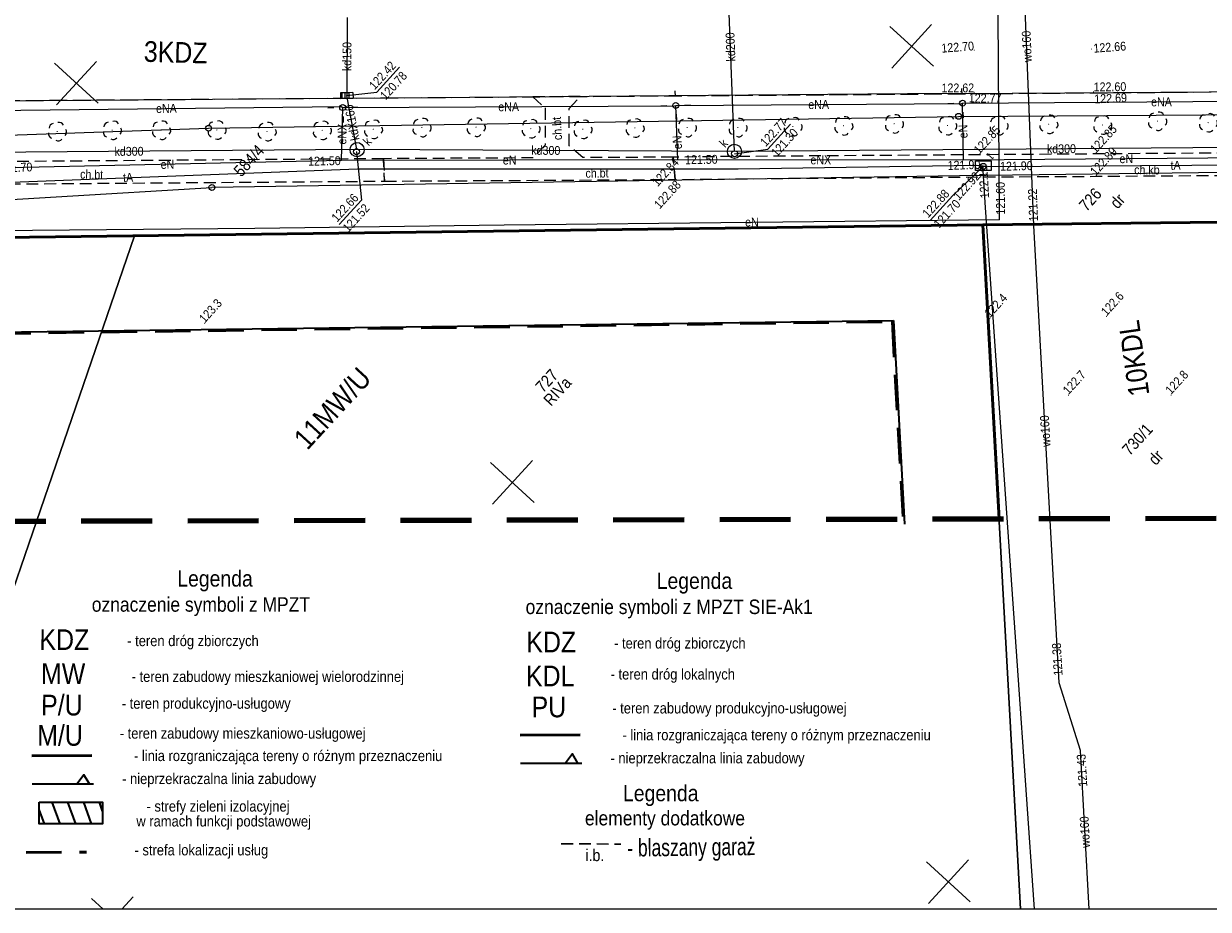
# Model space of a CAD drawing. Header units: metres. Extents: x 0 to 6446955, y 0 to 5658558.
# Tile 132 of 188: x 6441646 to 6441747, y 5654212 to 5654287. Entities that reach past the tile are written whole.
import ezdxf
from ezdxf.enums import TextEntityAlignment as Align

# ---------------------------------------------------------------- set-up
doc = ezdxf.new("R2010")
doc.units = ezdxf.units.M
doc.header["$MEASUREMENT"] = 0
for name, pattern in [('1.0_0.5', [1.5, 1, -0.5]), ('1.5_0.5', [2, 1.5, -0.5]), ('2', [0.9, 0.6, -0.3]), ('219-500', [0]), ('PRZER2-1', [3, 2, -1]), ('PRZER3-1', [4, 3, -1]), ('PTTL', [1.5, 1, -0.5])]:
    doc.linetypes.add(name, pattern=pattern)
doc.layers.get('0').update_dxf_attribs({"color": 2, "linetype": 'CONTINUOUS', "lineweight": 5})
for name, color, linetype, lineweight in [('1ramki', 7, 'PRZER2-1', 18), ('z - kartowanie', 1, 'CONTINUOUS', 5), ('z - MPZT', 121, 'PRZER3-1', 18), ('z - symbole dodatkowe', 1, 'CONTINUOUS', 5)]:
    doc.layers.add(name, color=color, linetype=linetype, lineweight=lineweight)
for name, color, linetype in [('202-punkt graniczny', 7, 'CONTINUOUS'), ('203-punkt graniczny', 7, 'CONTINUOUS'), ('209-oznaczenie konturu klasyfikacyjnego', 7, 'CONTINUOUS'), ('211-numer działki ewidencyjnej', 7, 'CONTINUOUS'), ('217-kontur klasyfikacyjny', 7, 'CONTINUOUS'), ('218-kontur użytku gruntowego', 7, 'CONTINUOUS'), ('219-działka ewidencyjna', 7, 'CONTINUOUS'), ('chodnik', 7, 'CONTINUOUS'), ('chodnik-Atr17', 7, 'CONTINUOUS'), ('drzewo liściaste', 7, 'CONTINUOUS'), ('jezdnia', 7, 'CONTINUOUS'), ('komora podziemna', 7, 'CONTINUOUS'), ('kratka ściekowa', 7, 'CONTINUOUS'), ('krawężnik', 7, 'CONTINUOUS'), ('latarnia', 7, 'CONTINUOUS'), ('pikieta naturalna', 7, 'CONTINUOUS'), ('pikieta naturalna-Atr2', 7, 'CONTINUOUS'), ('pikieta sztuczna', 7, 'CONTINUOUS'), ('pikieta sztuczna-Atr2', 7, 'CONTINUOUS'), ('przewód elektroenergetyczny podziemny', 7, 'CONTINUOUS'), ('przewód elektroenergetyczny podziemny-Atr1', 7, 'CONTINUOUS'), ('przewód kanalizacyjny', 7, 'CONTINUOUS'), ('przewód kanalizacyjny-Atr1', 7, 'CONTINUOUS'), ('przewód telekomunikacyjny podziemny', 7, 'CONTINUOUS'), ('przewód telekomunikacyjny podziemny-Atr1', 7, 'CONTINUOUS'), ('przewód wodociągowy', 7, 'CONTINUOUS'), ('przewód wodociągowy-Atr1', 7, 'CONTINUOUS'), ('rzedna', 7, 'CONTINUOUS'), ('rzedna-Atr2', 7, 'CONTINUOUS'), ('rzedna-Atr3', 7, 'CONTINUOUS'), ('właz do komory lub kanału - okrągły', 7, 'CONTINUOUS'), ('właz do komory lub kanału - okrągły-Atr17', 7, 'CONTINUOUS'), ('Zakres', 7, 'CONTINUOUS')]:
    doc.layers.add(name, color=color, linetype=linetype)
doc.styles.add('MapaZas', font='geodezja.shx', dxfattribs={"width": 0.9})
doc.styles.add('tekst', font='geodezja.shx', dxfattribs={"width": 0.9})
doc.linetypes.add('NLZ', pattern='A,3,-1,[35,msgB.shx,S=0.008,R=0,X=-0.5,Y=0],3', length=7)
doc.linetypes.add('OLZ', pattern='A,3,-1,[36,msgB.shx,S=0.008,R=0,X=-0.5,Y=0],3', length=7)

# ---------------------------------------------------------------- blocks, each defined once
blk = doc.blocks.new('202')
at = {"color": 0, "linetype": 'Continuous', "lineweight": 0}
blk.add_circle((0, 0), 0.25, dxfattribs=at)
blk = doc.blocks.new('203')
at = {"linetype": 'Continuous', "lineweight": 0}
h = blk.add_hatch(color=0, dxfattribs=at)
edge = h.paths.add_edge_path()
edge.add_arc((0, 0), 0.045, 0, 360)
blk = doc.blocks.new('PW01')
at = {"linetype": 'Continuous', "lineweight": 13}
h = blk.add_hatch(color=0, dxfattribs=at)
edge = h.paths.add_edge_path()
edge.add_arc((0, 0), 0.045, 0, 360)
blk = doc.blocks.new('OP021')
at = {"linetype": 'Continuous', "lineweight": 13}
h = blk.add_hatch(color=0, dxfattribs=at)
edge = h.paths.add_edge_path()
edge.add_arc((0, 0), 0.05, 0, 360)
at = {"color": 0, "linetype": 'Continuous', "lineweight": 13}
for centre, start, end in [((-0.38, 0.124), 121.308, 202.548), ((0, 0.4), 49.272, 130.728), ((0.38, 0.124), 337.452, 58.692), ((-0.235, -0.324), 193.221, 274.871), ((0.235, -0.324), 265.129, 346.779)]:
    blk.add_arc(centre, 0.4, start, end, dxfattribs=at)
blk = doc.blocks.new('US22')
at = {"color": 0, "linetype": 'Continuous', "lineweight": 13}
blk.add_circle((0, 0), 0.25, dxfattribs=at)
blk = doc.blocks.new('SM01')
at = {"color": 0, "linetype": 'Continuous', "lineweight": 13}
for p, q in [((-0.53, 0.531), (-0.883, 0.884)), ((0.531, 0.531), (0.884, 0.884)), ((-0.53, -0.53), (-0.883, -0.883)), ((0.531, -0.53), (0.884, -0.883))]:
    blk.add_line(p, q, dxfattribs=at)
blk.add_circle((0, 0), 0.25, dxfattribs=at)
blk = doc.blocks.new('US05')
at = {"color": 0, "linetype": 'Continuous', "lineweight": 13}
for p, q in [((-0.525, -0.25), (-0.525, 0.25)), ((-0.525, 0.25), (-0.175, 0.25)), ((-0.175, -0.25), (-0.175, 0.25)), ((-0.175, 0.25), (0.175, 0.25)), ((0.175, -0.25), (0.175, 0.25)), ((0.175, 0.25), (0.525, 0.25)), ((0.525, -0.25), (0.525, 0.25)), ((-0.525, -0.25), (-0.175, -0.25)), ((-0.175, -0.25), (0.175, -0.25)), ((0.175, -0.25), (0.525, -0.25))]:
    blk.add_line(p, q, dxfattribs=at)

msp = doc.modelspace()

# ---------------------------------------------------------------- hatches: boundary and pattern name
at = {"layer": 'z - MPZT', "linetype": 'Continuous', "lineweight": 35}
h = msp.add_hatch(dxfattribs=at)
h.set_pattern_fill('ANSI31', color=256, scale=10, angle=245)
h.set_pattern_definition([(290, (404.9494, -429.567), (1.17461577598, 0.42752517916), [])])
h.paths.add_polyline_path([(6441647.78, 5654220.9), (6441653.15, 5654220.9), (6441653.15, 5654219.06), (6441647.78, 5654219.06)])

# ---------------------------------------------------------------- linework, layer by layer
at = {"color": 0, "lineweight": 13}
for p, q in [((6441719.89, 5654282.96), (6441723.26, 5654286.64)), ((6441719.89, 5654282.96), (6441723.26, 5654286.64)), ((6441723.42, 5654283.11), (6441719.73, 5654286.49)), ((6441723.42, 5654283.11), (6441719.73, 5654286.49)), ((6441652.78, 5654280), (6441649.09, 5654283.38)), ((6441652.78, 5654280), (6441649.09, 5654283.38)), ((6441649.24, 5654279.85), (6441652.62, 5654283.53)), ((6441649.24, 5654279.85), (6441652.62, 5654283.53)), ((6441689.65, 5654246.24), (6441685.96, 5654249.61)), ((6441689.65, 5654246.24), (6441685.96, 5654249.61)), ((6441686.12, 5654246.08), (6441689.5, 5654249.77)), ((6441686.12, 5654246.08), (6441689.5, 5654249.77)), ((6441726.53, 5654212.47), (6441722.84, 5654215.85)), ((6441726.53, 5654212.47), (6441722.84, 5654215.85)), ((6441723, 5654212.31), (6441726.37, 5654216)), ((6441723, 5654212.31), (6441726.37, 5654216)), ((6441653.19, 5654211.83), (6441652.2, 5654212.74)), ((6441653.19, 5654211.83), (6441652.2, 5654212.74)), ((6441654.76, 5654211.83), (6441655.73, 5654212.89)), ((6441654.76, 5654211.83), (6441655.73, 5654212.89))]:
    msp.add_line(p, q, dxfattribs=at)
at = {"layer": '1ramki', "color": 0, "linetype": 'Continuous', "lineweight": 18, "flags": 128}
msp.add_lwpolyline([(6441510.6, 5654351.84), (6441940.53, 5654351.84), (6441940.63, 5654211.83), (6441510.7, 5654211.83)], close=True, dxfattribs=at)
msp.add_lwpolyline([(6441510.6, 5654351.84), (6441940.53, 5654351.84), (6441940.63, 5654211.83), (6441510.7, 5654211.83)], close=True, dxfattribs=at)
at = {"layer": '217-kontur klasyfikacyjny', "color": 3, "linetype": 'Continuous', "lineweight": 13, "flags": 128}
for points in [[(6441727.6, 5654269.72), (6441655.84, 5654268.78)], [(6441655.84, 5654268.78), (6441636.04, 5654268.52)], [(6441636.29, 5654211.83), (6441655.84, 5654268.78)], [(6441655.84, 5654268.78), (6441636.29, 5654211.83)]]:
    msp.add_lwpolyline(points, dxfattribs=at)
at = {"layer": '217-kontur klasyfikacyjny', "color": 3, "linetype": 'Continuous', "lineweight": 13}
msp.add_lwpolyline([(6441730.78, 5654211.83), (6441727.6, 5654269.72)], dxfattribs=at)
at = {"layer": '218-kontur użytku gruntowego', "color": 3, "linetype": 'Continuous', "lineweight": 13, "flags": 128}
for points in [[(6441727.6, 5654269.72), (6441655.84, 5654268.78)], [(6441655.84, 5654268.78), (6441727.6, 5654269.72)], [(6441655.84, 5654268.78), (6441636.04, 5654268.52)], [(6441636.04, 5654268.52), (6441655.84, 5654268.78)]]:
    msp.add_lwpolyline(points, dxfattribs=at)
at = {"layer": '218-kontur użytku gruntowego', "color": 3, "linetype": 'Continuous', "lineweight": 13}
for points in [[(6441730.78, 5654211.83), (6441727.6, 5654269.72)], [(6441727.6, 5654269.72), (6441730.78, 5654211.83)]]:
    msp.add_lwpolyline(points, dxfattribs=at)
at = {"layer": '219-działka ewidencyjna', "color": 3, "linetype": '219-500', "lineweight": 13, "flags": 128}
for points in [[(6441725.54, 5654278.88), (6441838.33, 5654279.63)], [(6441662.11, 5654277.88), (6441725.54, 5654278.88)], [(6441612.78, 5654276.15), (6441662.11, 5654277.88)], [(6441786.28, 5654274.6), (6441725.62, 5654273.86)], [(6441725.62, 5654273.86), (6441662.39, 5654272.87)], [(6441636.02, 5654271.29), (6441662.39, 5654272.87)], [(6441727.6, 5654269.72), (6441636.04, 5654268.52)], [(6441727.6, 5654269.72), (6441747.63, 5654269.92)]]:
    msp.add_lwpolyline(points, dxfattribs=at)
at = {"layer": '219-działka ewidencyjna', "color": 3, "linetype": '219-500', "lineweight": 13}
msp.add_lwpolyline([(6441727.6, 5654269.72), (6441730.78, 5654211.83)], dxfattribs=at)
at = {"layer": 'chodnik', "color": 7, "linetype": '1.0_0.5', "lineweight": 13, "flags": 128}
for points in [[(6441844.5, 5654280.35), (6441844.32, 5654278.55), (6441844.16, 5654277.57), (6441843.83, 5654277), (6441843.34, 5654276.68), (6441842.35, 5654276.61), (6441817.17, 5654276.34), (6441774.52, 5654275.99), (6441754.98, 5654275.84), (6441747.57, 5654275.77), (6441737.14, 5654275.7), (6441727.3, 5654275.63), (6441707.12, 5654275.49), (6441701.4, 5654275.43), (6441701.57, 5654273.54), (6441707.15, 5654273.6), (6441727.43, 5654273.76), (6441737.15, 5654273.81), (6441747.63, 5654273.89), (6441755.22, 5654273.97), (6441774.57, 5654274.08), (6441817.21, 5654274.48), (6441842.38, 5654274.73), (6441845.18, 5654274.71), (6441845.85, 5654274.45)], [(6441676.91, 5654275.3), (6441630.49, 5654274.94), (6441630.5, 5654273.07), (6441646.21, 5654273.17), (6441676.99, 5654273.4)]]:
    msp.add_lwpolyline(points, close=True, dxfattribs=at)
at = {"layer": 'chodnik', "color": 7, "linetype": '1.0_0.5', "lineweight": 13}
for points in [[(6441689.57, 5654275.37), (6441676.91, 5654275.3), (6441676.99, 5654273.4)], [(6441676.99, 5654273.4), (6441701.57, 5654273.54), (6441701.4, 5654275.43), (6441693.77, 5654275.39)]]:
    msp.add_lwpolyline(points, dxfattribs=at)
at = {"layer": 'jezdnia', "color": 7, "linetype": '1.5_0.5', "lineweight": 13}
msp.add_lwpolyline([(6441510.65, 5654279.2), (6441527.51, 5654279.2), (6441554.89, 5654279.58), (6441558.45, 5654279.62), (6441559.42, 5654279.63), (6441563.87, 5654279.57), (6441576.48, 5654279.51), (6441585.27, 5654279.68), (6441612.47, 5654279.9), (6441612.59, 5654279.9), (6441612.7, 5654279.9), (6441613.93, 5654279.91), (6441620.36, 5654280.02), (6441620.46, 5654280.02), (6441620.59, 5654280.02), (6441620.71, 5654280.02), (6441621.08, 5654280.02), (6441634.88, 5654280.18), (6441635.09, 5654280.19), (6441635.32, 5654280.19), (6441636.64, 5654280.15), (6441743.4, 5654280.92), (6441766.68, 5654281.11)], dxfattribs=at)
at = {"layer": 'komora podziemna', "color": 32, "linetype": 'Continuous', "lineweight": 13, "flags": 128}
for points in [[(6441675.08, 5654276.5), (6441675.21, 5654276.31), (6441675.26, 5654276.08), (6441675.23, 5654275.85), (6441675.1, 5654275.65), (6441674.91, 5654275.52), (6441674.68, 5654275.47), (6441674.45, 5654275.51), (6441674.25, 5654275.63), (6441674.12, 5654275.83), (6441674.08, 5654276.05), (6441674.11, 5654276.28), (6441674.23, 5654276.48), (6441674.43, 5654276.61), (6441674.65, 5654276.66), (6441674.88, 5654276.63)], [(6441706.57, 5654276.52), (6441706.8, 5654276.48), (6441707, 5654276.36), (6441707.13, 5654276.17), (6441707.18, 5654275.94), (6441707.14, 5654275.71), (6441707.02, 5654275.51), (6441706.82, 5654275.38), (6441706.6, 5654275.33), (6441706.38, 5654275.37), (6441706.17, 5654275.49), (6441706.04, 5654275.69), (6441705.99, 5654275.91), (6441706.02, 5654276.14), (6441706.15, 5654276.34), (6441706.34, 5654276.47)]]:
    msp.add_lwpolyline(points, close=True, dxfattribs=at)
at = {"layer": 'komora podziemna', "color": 30, "linetype": 'Continuous', "lineweight": 13, "flags": 128}
msp.add_lwpolyline([(6441726.98, 5654274.29), (6441726.98, 5654275.12), (6441728.29, 5654275.12), (6441728.29, 5654274.29)], close=True, dxfattribs=at)
at = {"layer": 'krawężnik', "color": 7, "linetype": 'Continuous', "lineweight": 13, "flags": 128}
msp.add_lwpolyline([(6441635.32, 5654280.19), (6441636.64, 5654280.15), (6441673.5, 5654280.42), (6441674.1, 5654280.43), (6441721.21, 5654280.81), (6441730.07, 5654280.84), (6441743.4, 5654280.92), (6441766.68, 5654281.11), (6441767.27, 5654281.07), (6441817.52, 5654281.59), (6441818.15, 5654281.57), (6441827.29, 5654281.02)], dxfattribs=at)
at = {"layer": 'przewód elektroenergetyczny podziemny', "color": 1, "linetype": 'Continuous', "lineweight": 13, "flags": 128}
for points in [[(6441631.52, 5654266.61), (6441631.52, 5654269.12), (6441666.02, 5654269.42), (6441687.12, 5654269.71), (6441729, 5654270.15), (6441728.85, 5654291.93), (6441728.81, 5654296.29), (6441727.32, 5654297.34), (6441727.26, 5654298.68), (6441726.99, 5654298.7)], [(6441643.76, 5654279.38), (6441673.33, 5654279.72), (6441673.45, 5654279.62)], [(6441673.34, 5654275.14), (6441673.45, 5654279.62)], [(6441673.45, 5654279.62), (6441701.51, 5654279.76), (6441701.62, 5654279.8)], [(6441701.62, 5654279.8), (6441725.81, 5654279.96), (6441725.88, 5654279.99)], [(6441701.81, 5654275.21), (6441701.62, 5654279.8)], [(6441725.88, 5654279.99), (6441753.13, 5654280.18), (6441753.17, 5654280.17)], [(6441725.96, 5654275.18), (6441725.88, 5654279.99)], [(6441673.34, 5654275.14), (6441643.92, 5654274.49)], [(6441701.81, 5654275.21), (6441673.34, 5654275.14)], [(6441725.96, 5654275.18), (6441701.81, 5654275.21)], [(6441753.49, 5654275.4), (6441725.96, 5654275.18)]]:
    msp.add_lwpolyline(points, dxfattribs=at)
at = {"layer": 'przewód kanalizacyjny', "color": 34, "linetype": 'Continuous', "lineweight": 13, "flags": 128}
for points in [[(6441706.58, 5654275.92), (6441705.63, 5654300.75)], [(6441673.83, 5654287.24), (6441673.8, 5654280.63)], [(6441674.66, 5654276.07), (6441673.8, 5654280.63)], [(6441674.66, 5654276.07), (6441636.1, 5654275.76)], [(6441706.58, 5654275.92), (6441674.66, 5654276.07)], [(6441766.49, 5654276.38), (6441706.58, 5654275.92)]]:
    msp.add_lwpolyline(points, dxfattribs=at)
at = {"layer": 'przewód telekomunikacyjny podziemny', "color": 30, "linetype": 'Continuous', "lineweight": 13, "flags": 128}
for points in [[(6441611.37, 5654272.42), (6441612.02, 5654272.27), (6441635.9, 5654272.96), (6441674.7, 5654274.45), (6441706.9, 5654274.43), (6441727.01, 5654274.76), (6441727.63, 5654274.71)], [(6441727.63, 5654274.71), (6441728.32, 5654274.64), (6441766.48, 5654274.9), (6441783.6, 5654274.76), (6441784.25, 5654274.79)]]:
    msp.add_lwpolyline(points, dxfattribs=at)
at = {"layer": 'przewód telekomunikacyjny podziemny', "color": 30, "linetype": 'Continuous', "lineweight": 13}
msp.add_lwpolyline([(6441731.95, 5654211.83), (6441730.55, 5654232.01), (6441727.81, 5654271.17), (6441727.61, 5654274.28), (6441727.63, 5654274.71)], dxfattribs=at)
at = {"layer": 'przewód wodociągowy', "color": 5, "linetype": 'Continuous', "lineweight": 13}
msp.add_lwpolyline([(6441736.58, 5654211.83), (6441735.85, 5654225.27), (6441734.05, 5654230.98), (6441731.9, 5654269.64), (6441730.82, 5654297.11), (6441730.81, 5654297.88)], dxfattribs=at)
at = {"layer": 'rzedna-Atr2', "color": 34, "lineweight": 13, "flags": 128}
msp.add_lwpolyline([(6441673.8, 5654280.63), (6441676.33, 5654280.92), (6441678.27, 5654283.05)], dxfattribs=at)
at = {"layer": 'rzedna-Atr2', "color": 7, "lineweight": 13, "flags": 128}
for points in [[(6441706.6, 5654275.72), (6441709.41, 5654276.1), (6441711.34, 5654278.21)], [(6441674.62, 5654275.89), (6441675.04, 5654271.79), (6441673.16, 5654269.73)], [(6441727.63, 5654274.65), (6441725.06, 5654272.19), (6441723.13, 5654270.08)]]:
    msp.add_lwpolyline(points, dxfattribs=at)
at = {"layer": 'z - kartowanie', "color": 7, "linetype": '1.0_0.5', "lineweight": 13}
for points in [[(6441693.77, 5654275.39), (6441692.6, 5654276.4), (6441692.61, 5654279.55), (6441693.54, 5654280.56), (6441689.52, 5654280.53), (6441690.57, 5654279.59), (6441690.57, 5654276.43), (6441689.57, 5654275.37)], [(6441693.77, 5654275.39), (6441693.77, 5654275.39)]]:
    msp.add_lwpolyline(points, dxfattribs=at)
at = {"layer": 'z - MPZT', "linetype": 'OLZ', "lineweight": 50}
for p, q in [((6441688.45, 5654226.55), (6441693.54, 5654226.59)), ((6441647.15, 5654224.8), (6441652.23, 5654224.83))]:
    msp.add_line(p, q, dxfattribs=at)
at = {"layer": 'z - MPZT', "color": 9, "linetype": '2', "lineweight": 50, "ltscale": 5, "true_color": 0xd19cc7}
msp.add_line((6441646.68, 5654216.63), (6441651.77, 5654216.66), dxfattribs=at)
at = {"layer": 'z - MPZT', "linetype": 'Continuous', "lineweight": 50}
for points in [[(6441860.9, 5654232.84), (6441859.75, 5654253.42), (6441839.79, 5654252.27), (6441838.81, 5654270.48), (6441786.33, 5654270.55), (6441747.63, 5654269.92), (6441727.6, 5654269.72), (6441636.04, 5654268.52), (6441636.01, 5654271.29), (6441621.43, 5654271.13), (6441612.89, 5654271.11), (6441581.83, 5654271.82), (6441564.38, 5654271.79), (6441551.9, 5654271.98), (6441527.11, 5654271.86)], [(6441728.97, 5654244.85), (6441727.6, 5654269.72)]]:
    msp.add_lwpolyline(points, dxfattribs=at)
at = {"layer": 'z - MPZT', "linetype": 'NLZ', "lineweight": 35}
for points in [[(6441644.08, 5654260.62), (6441720.04, 5654261.62)], [(6441720.04, 5654261.62), (6441720.98, 5654244.41)], [(6441688.5, 5654224.19), (6441693.68, 5654224.19)], [(6441647.19, 5654222.44), (6441652.37, 5654222.44)]]:
    msp.add_lwpolyline(points, dxfattribs=at)
at = {"layer": 'z - MPZT', "color": 9, "linetype": '2', "lineweight": 50, "ltscale": 5, "true_color": 0xd19cc7}
msp.add_lwpolyline([(6441644.08, 5654260.52), (6441719.94, 5654261.52), (6441720.88, 5654244.41)], dxfattribs=at)
at = {"layer": 'z - MPZT', "linetype": 'OLZ', "lineweight": 35}
for points in [[(6441692.3, 5654224.19), (6441693.35, 5654224.19), (6441693.35, 5654224.19), (6441692.88, 5654224.97), (6441692.3, 5654224.19)], [(6441651, 5654222.44), (6441652.04, 5654222.44), (6441652.04, 5654222.44), (6441651.57, 5654223.21), (6441651, 5654222.44)]]:
    msp.add_lwpolyline(points, dxfattribs=at)
at = {"layer": 'z - MPZT', "linetype": 'Continuous', "lineweight": 35}
msp.add_lwpolyline([(6441647.78, 5654220.9), (6441653.15, 5654220.9), (6441653.15, 5654219.06), (6441647.78, 5654219.06)], close=True, dxfattribs=at)
at = {"layer": 'z - symbole dodatkowe', "color": 8, "linetype": 'PTTL', "lineweight": 30}
msp.add_line((6441691.94, 5654217.37), (6441696.97, 5654217.34), dxfattribs=at)
at = {"layer": 'Zakres', "color": 221, "linetype": '2', "lineweight": 100, "ltscale": 10, "flags": 128}
msp.add_lwpolyline([(6441936.58, 5654238.48), (6441935.72, 5654314.85), (6441872.5, 5654315.82), (6441809.02, 5654311.26), (6441528.91, 5654310.41), (6441525.82, 5654244.36), (6441801.95, 5654245.03), (6441838.03, 5654231.13)], close=True, dxfattribs=at)

# ---------------------------------------------------------------- block references
at = {"layer": '202-punkt graniczny', "color": 3, "linetype": 'Continuous', "lineweight": 13, "rotation": 47.52228373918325}
for p in [(6441725.54, 5654278.88), (6441662.11, 5654277.88), (6441662.39, 5654272.87)]:
    msp.add_blockref('202', p, dxfattribs=at)
at = {"layer": '203-punkt graniczny', "color": 3, "linetype": 'Continuous', "lineweight": 13, "rotation": 47.52228373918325}
for p in [(6441725.62, 5654273.86), (6441727.6, 5654269.72)]:
    msp.add_blockref('203', p, dxfattribs=at)
at = {"layer": 'drzewo liściaste', "color": 94, "linetype": 'Continuous', "lineweight": 13, "rotation": 47.52228373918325}
for p in [(6441742.36, 5654278.48), (6441649.31, 5654277.6), (6441653.95, 5654277.71), (6441658.11, 5654277.72), (6441662.81, 5654277.73), (6441667.05, 5654277.6), (6441671.71, 5654277.7), (6441676.04, 5654277.79), (6441680.14, 5654277.94), (6441684.73, 5654277.97), (6441689.37, 5654277.84), (6441693.76, 5654277.79), (6441698.17, 5654277.9), (6441702.59, 5654277.94), (6441706.87, 5654277.94), (6441711.53, 5654278.02), (6441715.82, 5654278.09), (6441720.09, 5654278.26), (6441724.61, 5654278.1), (6441728.95, 5654278.11), (6441733.16, 5654278.22), (6441737.72, 5654278.15), (6441746.65, 5654278.35)]:
    msp.add_blockref('OP021', p, dxfattribs=at)
at = {"layer": 'kratka ściekowa', "color": 34, "linetype": 'Continuous', "lineweight": 13, "rotation": 180.9012837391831}
msp.add_blockref('US05', (6441673.8, 5654280.63), dxfattribs=at)
at = {"layer": 'latarnia', "color": 7, "linetype": 'Continuous', "lineweight": 13, "rotation": 47.52228373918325}
for p in [(6441673.45, 5654279.62), (6441701.62, 5654279.8), (6441725.88, 5654279.99)]:
    msp.add_blockref('SM01', p, dxfattribs=at)
at = {"layer": 'pikieta naturalna', "color": 7, "linetype": 'Continuous', "lineweight": 13, "rotation": 47.52228373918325}
for p in [(6441728.2, 5654261.8), (6441738.06, 5654261.95), (6441661.78, 5654261.36), (6441734.84, 5654255.3), (6441743.51, 5654255.31)]:
    msp.add_blockref('PW01', p, dxfattribs=at)
at = {"layer": 'pikieta sztuczna', "color": 7, "linetype": 'Continuous', "lineweight": 13, "rotation": 47.52228373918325}
for p in [(6441736.79, 5654284.57), (6441726.87, 5654284.47), (6441726.76, 5654280.78), (6441726.86, 5654280.91), (6441736.96, 5654280.91), (6441736.97, 5654280.99), (6441727.3, 5654275.63), (6441737.14, 5654275.7), (6441701.4, 5654275.43), (6441701.57, 5654273.54), (6441727.43, 5654273.76), (6441737.15, 5654273.81)]:
    msp.add_blockref('PW01', p, dxfattribs=at)
at = {"layer": 'rzedna', "color": 34, "linetype": 'Continuous', "lineweight": 13, "rotation": 47.52228373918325}
for p in [(6441673.8, 5654280.63), (6441674.62, 5654275.89), (6441706.6, 5654275.72)]:
    msp.add_blockref('PW01', p, dxfattribs=at)
at = {"layer": 'rzedna', "color": 1, "linetype": 'Continuous', "lineweight": 13, "rotation": 47.52228373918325}
for p in [(6441673.34, 5654275.14), (6441701.81, 5654275.21), (6441729, 5654270.15)]:
    msp.add_blockref('PW01', p, dxfattribs=at)
at = {"layer": 'rzedna', "color": 30, "linetype": 'Continuous', "lineweight": 13, "rotation": 47.52228373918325}
for p in [(6441727.01, 5654274.76), (6441727.63, 5654274.65), (6441728.32, 5654274.64), (6441727.61, 5654274.28)]:
    msp.add_blockref('PW01', p, dxfattribs=at)
at = {"layer": 'rzedna', "color": 5, "linetype": 'Continuous', "lineweight": 13, "rotation": 47.52228373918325}
for p in [(6441731.9, 5654269.64), (6441734.05, 5654230.98), (6441735.85, 5654225.27)]:
    msp.add_blockref('PW01', p, dxfattribs=at)
at = {"layer": 'właz do komory lub kanału - okrągły', "color": 7, "linetype": 'Continuous', "lineweight": 13, "rotation": 47.52228373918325}
for p in [(6441674.62, 5654275.89), (6441706.6, 5654275.72), (6441727.63, 5654274.65)]:
    msp.add_blockref('US22', p, dxfattribs=at)

# ---------------------------------------------------------------- texts
at = {"layer": '209-oznaczenie konturu klasyfikacyjnego', "color": 3, "linetype": 'Continuous', "lineweight": 13, "style": 'MapaZas', "width": 0.9}
for s, p in [('dr', (6441738.25, 5654271.66)), ('RIVa', (6441690.34, 5654254.98)), ('dr', (6441741.49, 5654249.98))]:
    msp.add_text(s, height=1, rotation=47.5223, dxfattribs=at).set_placement(p, align=Align.TOP_LEFT)
at = {"layer": '211-numer działki ewidencyjnej', "color": 3, "linetype": 'Continuous', "lineweight": 13, "style": 'MapaZas', "width": 0.9}
msp.add_text('584/4', height=1, rotation=47.5223, dxfattribs=at).set_placement((6441664.87, 5654273.69))
for s, p in [('726', (6441735.63, 5654271.45)), ('727', (6441689.66, 5654256.12)), ('730/1', (6441739.28, 5654250.8))]:
    msp.add_text(s, height=1, rotation=47.5223, dxfattribs=at).set_placement(p, align=Align.TOP_LEFT)
at = {"layer": 'chodnik-Atr17', "color": 7, "lineweight": 13, "style": 'MapaZas', "width": 0.9}
for s, rotation, p in [('ch.kb', 359.4333, (6441740.39, 5654273.99)), ('ch.bt', 0.7983, (6441693.99, 5654273.69))]:
    msp.add_text(s, height=0.75, rotation=rotation, dxfattribs=at).set_placement(p)
msp.add_text('ch.bt', height=0.75, rotation=358.4973, dxfattribs=at).set_placement((6441652.22, 5654273.97), align=Align.MIDDLE_CENTER)
at = {"layer": 'pikieta naturalna-Atr2', "color": 7, "lineweight": 13, "style": 'MapaZas', "width": 0.9}
for s, p in [('122.4', (6441728.2, 5654261.8)), ('122.6', (6441738.06, 5654261.95)), ('123.3', (6441661.78, 5654261.36)), ('122.7', (6441734.84, 5654255.3)), ('122.8', (6441743.51, 5654255.31))]:
    msp.add_text(s, height=0.75, rotation=47.5223, dxfattribs=at).set_placement(p)
at = {"layer": 'pikieta sztuczna-Atr2', "color": 7, "lineweight": 13, "style": 'MapaZas', "width": 0.9}
for s, rotation, p in [('122.70', 4.4023, (6441726.87, 5654284.47)), ('122.62', 0.0723, (6441726.86, 5654280.91)), ('122.92', 47.5223, (6441727.43, 5654273.76))]:
    msp.add_text(s, height=0.75, rotation=rotation, dxfattribs=at).set_placement(p, align=Align.RIGHT)
for s, rotation, p in [('122.66', 4.1133, (6441736.98, 5654284.26)), ('122.60', 0.5903, (6441736.97, 5654280.99)), ('122.69', 2.5223, (6441737.04, 5654279.97)), ('122.85', 47.5223, (6441727.3, 5654275.63)), ('122.85', 47.5223, (6441737.14, 5654275.7)), ('122.89', 47.5223, (6441737.15, 5654273.81))]:
    msp.add_text(s, height=0.75, rotation=rotation, dxfattribs=at).set_placement(p)
msp.add_text('122.77', height=0.75, rotation=359.4323, dxfattribs=at).set_placement((6441726.41, 5654280.81), align=Align.TOP_LEFT)
for s, p in [('122.84', (6441701.4, 5654275.43)), ('122.88', (6441701.57, 5654273.54))]:
    msp.add_text(s, height=0.75, rotation=47.5223, dxfattribs=at).set_placement(p, align=Align.TOP_RIGHT)
at = {"layer": 'przewód elektroenergetyczny podziemny-Atr1', "color": 1, "lineweight": 13, "style": 'MapaZas', "width": 0.9}
for s, rotation, p in [('eNA', 0.6583, (6441658.54, 5654279.55)), ('eNA', 0.2833, (6441687.49, 5654279.69)), ('eNA', 0.3793, (6441713.71, 5654279.88)), ('eNA', 0.3913, (6441742.7, 5654280.11)), ('eNX', 88.5393, (6441673.4, 5654277.38)), ('eN', 91.0053, (6441725.92, 5654277.6)), ('eN', 92.4323, (6441701.75, 5654276.68)), ('eNX', 359.9383, (6441713.89, 5654275.2)), ('eN', 0.4463, (6441739.73, 5654275.3)), ('eN', 1.2693, (6441658.63, 5654274.82)), ('eN', 0.1443, (6441687.57, 5654275.18)), ('eN', 0.6063, (6441708.06, 5654269.94))]:
    msp.add_text(s, height=0.75, rotation=rotation, dxfattribs=at).set_placement(p, align=Align.MIDDLE_CENTER)
at = {"layer": 'przewód kanalizacyjny-Atr1', "color": 34, "lineweight": 13, "style": 'MapaZas', "width": 0.9}
for s, rotation, p in [('kd200', 92.2123, (6441706.25, 5654284.75)), ('kd150', 89.7033, (6441673.81, 5654283.94)), ('kdX160', 100.7503, (6441674.23, 5654278.35)), ('kd300', 0.4513, (6441655.38, 5654275.92)), ('kd300', 359.7423, (6441690.63, 5654276)), ('kd300', 0.4423, (6441734.24, 5654276.14))]:
    msp.add_text(s, height=0.75, rotation=rotation, dxfattribs=at).set_placement(p, align=Align.MIDDLE_CENTER)
at = {"layer": 'przewód telekomunikacyjny podziemny-Atr1', "color": 30, "lineweight": 13, "style": 'MapaZas', "width": 0.9}
for rotation, p in [(0.3913, (6441743.9, 5654274.74)), (2.1983, (6441655.3, 5654273.71))]:
    msp.add_text('tA', height=0.75, rotation=rotation, dxfattribs=at).set_placement(p, align=Align.MIDDLE_CENTER)
at = {"layer": 'przewód wodociągowy-Atr1', "color": 5, "lineweight": 13, "style": 'MapaZas', "width": 0.9}
msp.add_text('wo160', height=0.75, rotation=92.2563, dxfattribs=at).set_placement((6441731.36, 5654283.46), align=Align.MIDDLE_LEFT)
for rotation, p in [(93.1803, (6441732.87, 5654252.27)), (92.7003, (6441736.22, 5654218.36))]:
    msp.add_text('wo160', height=0.75, rotation=rotation, dxfattribs=at).set_placement(p, align=Align.MIDDLE_CENTER)
at = {"layer": 'rzedna-Atr2', "color": 34, "lineweight": 13, "style": 'MapaZas', "width": 0.9}
msp.add_text('122.42', height=0.75, rotation=47.5223, dxfattribs=at).set_placement((6441676.32, 5654280.92), align=Align.BOTTOM_LEFT)
at = {"layer": 'rzedna-Atr2', "color": 7, "lineweight": 13, "style": 'MapaZas', "width": 0.9}
for s, p in [('122.77', (6441709.4, 5654276.11)), ('122.88', (6441723.13, 5654270.09)), ('122.66', (6441673.15, 5654269.74))]:
    msp.add_text(s, height=0.75, rotation=47.5223, dxfattribs=at).set_placement(p, align=Align.BOTTOM_LEFT)
at = {"layer": 'rzedna-Atr2', "color": 1, "lineweight": 13, "style": 'MapaZas', "width": 0.9}
for s, rotation, p in [('121.50', 0.9793, (6441702.41, 5654274.83)), ('121.70', 2.3153, (6441644.46, 5654274.12))]:
    msp.add_text(s, height=0.75, rotation=rotation, dxfattribs=at).set_placement(p)
for s, rotation, p in [('121.50', 1.1723, (6441670.52, 5654275.08)), ('121.60', 90.3213, (6441729.09, 5654270.57))]:
    msp.add_text(s, height=0.75, rotation=rotation, dxfattribs=at).set_placement(p, align=Align.MIDDLE_LEFT)
at = {"layer": 'rzedna-Atr2', "color": 30, "lineweight": 13, "style": 'MapaZas', "width": 0.9}
for s, rotation, p in [('121.90', 2.0013, (6441724.62, 5654274.72)), ('122.10', 93.5633, (6441727.76, 5654271.95)), ('121.90', 1.4313, (6441729.05, 5654274.65))]:
    msp.add_text(s, height=0.75, rotation=rotation, dxfattribs=at).set_placement(p, align=Align.MIDDLE_LEFT)
at = {"layer": 'rzedna-Atr2', "color": 5, "lineweight": 13, "style": 'MapaZas', "width": 0.9}
msp.add_text('121.22', height=0.75, rotation=92.2563, dxfattribs=at).set_placement((6441731.89, 5654270), align=Align.MIDDLE_LEFT)
for s, rotation, p in [('121.38', 93.1803, (6441733.89, 5654232.97)), ('121.43', 93.1133, (6441735.98, 5654223.57))]:
    msp.add_text(s, height=0.75, rotation=rotation, dxfattribs=at).set_placement(p, align=Align.MIDDLE_CENTER)
at = {"layer": 'rzedna-Atr3', "color": 34, "lineweight": 13, "style": 'MapaZas', "width": 0.9}
msp.add_text('120.78', height=0.75, rotation=47.5223, dxfattribs=at).set_placement((6441677.26, 5654280.06), align=Align.BOTTOM_LEFT)
at = {"layer": 'rzedna-Atr3', "color": 7, "lineweight": 13, "style": 'MapaZas', "width": 0.9}
for s, p in [('121.30', (6441710.34, 5654275.25)), ('121.70', (6441724.07, 5654269.23)), ('121.52', (6441674.09, 5654268.87))]:
    msp.add_text(s, height=0.75, rotation=47.5223, dxfattribs=at).set_placement(p, align=Align.BOTTOM_LEFT)
at = {"layer": 'właz do komory lub kanału - okrągły-Atr17', "color": 7, "lineweight": 13, "style": 'MapaZas', "width": 0.9}
for s, p in [('k', (6441675.65, 5654276.34)), ('k', (6441705.79, 5654276.19)), ('t', (6441728.37, 5654275.2))]:
    msp.add_text(s, height=0.75, rotation=47.5223, dxfattribs=at).set_placement(p)
at = {"layer": 'z - kartowanie', "color": 7, "lineweight": 13, "style": 'MapaZas', "width": 0.9}
msp.add_text('ch.bt', height=0.75, rotation=93.3208, dxfattribs=at).set_placement((6441691.58, 5654277.85), align=Align.MIDDLE_CENTER)
at = {"layer": 'z - MPZT', "linetype": 'OLZ', "lineweight": 35, "style": 'MapaZas', "width": 0.9}
for s, rotation, p in [('3KDZ', 358.3683, (6441659.33, 5654284.3)), ('10KDL', 98.0684, (6441740.37, 5654258.42)), ('11MW/U', 47.4821, (6441672.56, 5654254.22)), ('KDZ', 359.9598, (6441649.91, 5654234.63)), ('KDZ', 359.9598, (6441691.09, 5654234.43)), ('MW', 359.9598, (6441649.81, 5654231.76)), ('KDL', 359.9598, (6441691, 5654231.56)), ('P/U', 359.9598, (6441649.7, 5654229.13)), ('PU', 359.9598, (6441690.89, 5654228.93)), ('M/U', 359.9598, (6441649.54, 5654226.57))]:
    msp.add_text(s, height=1.75, rotation=rotation, dxfattribs=at).set_placement(p, align=Align.MIDDLE)
at = {"layer": 'z - MPZT', "color": 0, "linetype": 'Continuous', "lineweight": 30, "style": 'MapaZas', "width": 0.9}
for s, p in [('- teren dróg zbiorczych', (6441660.79, 5654234.43)), ('- teren dróg zbiorczych', (6441701.97, 5654234.23)), ('- teren zabudowy mieszkaniowej wielorodzinnej', (6441667.12, 5654231.4)), ('- teren dróg lokalnych ', (6441701.52, 5654231.61)), ('- teren produkcyjno-usługowy', (6441661.91, 5654229.13)), ('- teren zabudowy produkcyjno-usługowej', (6441706.16, 5654228.73)), ('- teren zabudowy mieszkaniowo-usługowej', (6441664.99, 5654226.6)), ('- linia rozgraniczająca tereny o różnym przeznaczeniu', (6441710.15, 5654226.47)), ('- linia rozgraniczająca tereny o różnym przeznaczeniu', (6441668.84, 5654224.71)), ('- nieprzekraczalna linia zabudowy', (6441704.31, 5654224.51)), ('- nieprzekraczalna linia zabudowy', (6441663, 5654222.76)), ('- strefy zieleni izolacyjnej ', (6441663.06, 5654220.43)), ('- strefa lokalizacji usług', (6441661.5, 5654216.73))]:
    msp.add_text(s, height=0.9086, dxfattribs=at).set_placement(p, align=Align.MIDDLE)
at = {"layer": 'z - MPZT', "color": 0, "linetype": 'Continuous', "lineweight": 30, "attachment_point": 1, "style": 'MapaZas'}
for s, insert, char_height, width in [('Legenda', (6441659.46, 5654240.48), 1.363, 48.0946), ('Legenda', (6441700.01, 5654240.29), 1.363, 48.0946), ('oznaczenie symboli z MPZT', (6441652.23, 5654238.22), 1.2266, 61.7889), ('oznaczenie symboli z MPZT SIE-Ak1', (6441688.92, 5654238.02), 1.2266, 61.7889), ('w ramach funkcji podstawowej', (6441656, 5654219.74), 0.9086, 20.9097)]:
    msp.add_mtext(s, dxfattribs=dict(at, insert=insert, char_height=char_height, width=width))
at = {"layer": 'z - symbole dodatkowe', "color": 18, "linetype": 'PTTL', "lineweight": 30, "true_color": 0x000000, "style": 'tekst', "width": 0.75}
msp.add_text('- blaszany garaż', height=1.4722, rotation=0.6773, dxfattribs=at).set_placement((6441697.52, 5654217.02), align=Align.MIDDLE_LEFT)
at = {"layer": 'z - symbole dodatkowe', "color": 7, "lineweight": 13, "style": 'MapaZas', "width": 0.9}
msp.add_text('i.b.', height=1, dxfattribs=at).set_placement((6441694.78, 5654216.4), align=Align.MIDDLE_CENTER)
at = {"layer": 'z - symbole dodatkowe', "color": 18, "linetype": 'PTTL', "lineweight": 30, "true_color": 0x000000, "attachment_point": 1, "style": 'MapaZas'}
for s, insert, char_height, width in [('Legenda', (6441697.16, 5654222.33), 1.363, 48.0946), ('elementy dodatkowe', (6441693.94, 5654220.15), 1.2266, 61.7889)]:
    msp.add_mtext(s, dxfattribs=dict(at, insert=insert, char_height=char_height, width=width))

doc.saveas('drawing.dxf')
